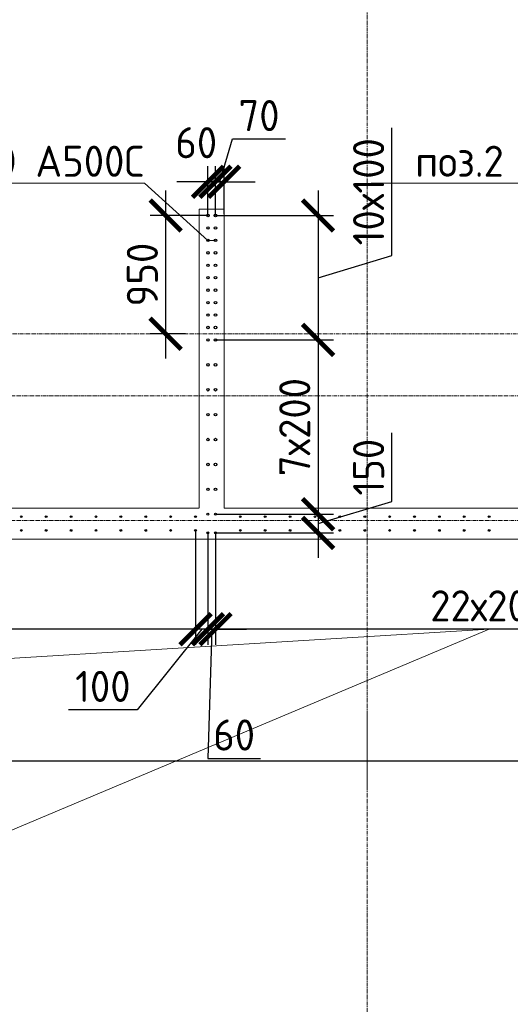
# Model space of a CAD drawing. Header units: millimetres. Extents: x -56135 to 1694203, y -446411 to -23139.
# Tile 208 of 256: x 971315 to 975258, y -132085 to -124177. Entities that reach past the tile are written whole.
import ezdxf
from ezdxf import colors
from ezdxf.entities.mleader import LeaderData, LeaderLine
from ezdxf.math import Vec2, Vec3

# ---------------------------------------------------------------- set-up
doc = ezdxf.new("R2010")
doc.units = ezdxf.units.MM
for name, pattern in [('01 Штриховая _4 мм_', [6, 3.5, -2.5]), ('______5', [1100, 800, -100, 100, -100]), ('HIDDEN2', [4.7625, 3.175, -1.5875]), ('осевая', [50.8, 31.75, -6.35, 6.35, -6.35])]:
    doc.linetypes.add(name, pattern=pattern)
for name, color, linetype, lineweight in [('0 Фундамент', 5, 'Continuous', 30), ('1 Стены', 3, 'Continuous', 30), ('Оси', 40, '______5', 18), ('подоснова', 151, 'Continuous', 5), ('РАЗМЕРЫ', 1, 'Continuous', 9), ('СТЕНЫ', 3, 'Continuous', 30)]:
    doc.layers.add(name, color=color, linetype=linetype, lineweight=lineweight)
doc.styles.add('GOST-2.304_Type-B', font='GOST_Common.ttf')
doc.dimstyles.new('СПДС', dxfattribs={"dimscale": 100, "dimtxt": 2.5, "dimasz": 2.5, "dimexe": 1.25, "dimexo": 0, "dimtad": 1, "dimdec": 0, "dimtxsty": 'GOST-2.304_Type-B', "dimblk": 'ARCHTICK', "dimcen": 2.5, "dimdle": 2, "dimadec": 0, "dimazin": 2, "dimtfac": 0.75, "dimtdec": 0, "dimtmove": 1, "dimatfit": 3, "dimfxl": 1, "dimtolj": 1, "dimarcsym": 1})

# ---------------------------------------------------------------- blocks, each defined once
blk = doc.blocks.new('оси 2.2-2.3')
at = {"layer": 'Оси', "color": 16, "linetype": 'осевая', "lineweight": 0, "transparency": 33554687}
for p, q in [((487804.9, -104267.9), (487804.9, -134893.5)), ((468653.8, -126895.4), (523707.4, -126895.4)), ((468076.3, -127395.4), (524372.9, -127395.4)), ((468076.3, -128395.4), (524372.9, -128395.4))]:
    blk.add_line(p, q, dxfattribs=at)
blk = doc.blocks.new('стены тп')
at = {"layer": '1 Стены', "color": 252, "linetype": 'HIDDEN2', "lineweight": 0, "true_color": 0x939598}
for p, q in [((874790.6, -206925.6), (874590.6, -206925.6)), ((874590.6, -206925.6), (874590.6, -209325.6)), ((874790.6, -209325.6), (874790.6, -206925.6)), ((874590.6, -209325.6), (866690.6, -209325.6)), ((879190.6, -209325.6), (874790.6, -209325.6)), ((872190.6, -209575.6), (881690.6, -209575.6)), ((875940.6, -211577.2), (875940.6, -210964.8)), ((875940.6, -211577.2), (875940.6, -210964.8))]:
    blk.add_line(p, q, dxfattribs=at)
blk = doc.blocks.new('_ArchTick')
at = {"color": 0, "linetype": 'ByBlock', "const_width": 0.15}
blk.add_lwpolyline([(-0.5, -0.5), (0.5, 0.5)], dxfattribs=at)
blk = doc.blocks.new('*D399')
at = {"layer": 'DEFPOINTS', "color": 0, "transparency": 16777216}
for p in [(972888.5, -125749.2), (972888.5, -126749.2), (973713, -126749.2)]:
    blk.add_point(p, dxfattribs=at)
at = {"layer": 'РАЗМЕРЫ', "color": 0, "lineweight": -2, "transparency": 16777216}
for p, q in [((974306.8, -126071), (974306.8, -125046)), ((973713, -125549.2), (973713, -126949.2)), ((972888.5, -125749.2), (973838, -125749.2)), ((973713, -126249.2), (974306.8, -126071)), ((972888.5, -126749.2), (973838, -126749.2))]:
    blk.add_line(p, q, dxfattribs=at)
at = {"layer": 'РАЗМЕРЫ', "color": 0, "lineweight": -2, "transparency": 16777216, "xscale": 250, "yscale": 250, "zscale": 250}
for p, rotation in [((973713, -125749.2), 90), ((973713, -126749.2), 270)]:
    blk.add_blockref('_ArchTick', p, dxfattribs=dict(at, rotation=rotation))
at = {"layer": 'РАЗМЕРЫ', "color": 0, "transparency": 16777216, "insert": (974119.3, -125558.5), "char_height": 250, "attachment_point": 5, "rotation": 90, "style": 'GOST-2.304_Type-B'}
blk.add_mtext('\\A1;10х100', dxfattribs=at)
blk = doc.blocks.new('*D400')
at = {"layer": 'DEFPOINTS', "color": 0, "transparency": 16777216}
for p in [(972888.5, -126749.2), (972888.4, -128149.2, -360), (973713, -128149.2)]:
    blk.add_point(p, dxfattribs=at)
at = {"layer": 'РАЗМЕРЫ', "color": 0, "lineweight": -2, "transparency": 16777216}
for p, q in [((973713, -126549.2), (973713, -128349.2)), ((972888.5, -126749.2), (973838, -126749.2)), ((972888.4, -128149.2), (973838, -128149.2))]:
    blk.add_line(p, q, dxfattribs=at)
at = {"layer": 'РАЗМЕРЫ', "color": 0, "lineweight": -2, "transparency": 16777216, "xscale": 250, "yscale": 250, "zscale": 250}
for p, rotation in [((973713, -126749.2), 90), ((973713, -128149.2), 270)]:
    blk.add_blockref('_ArchTick', p, dxfattribs=dict(at, rotation=rotation))
at = {"layer": 'РАЗМЕРЫ', "color": 0, "transparency": 16777216, "insert": (973525.5, -127449.2), "char_height": 250, "attachment_point": 5, "rotation": 90, "style": 'GOST-2.304_Type-B'}
blk.add_mtext('\\A1;7х200', dxfattribs=at)
blk = doc.blocks.new('*D401')
at = {"layer": 'DEFPOINTS', "color": 0, "transparency": 16777216}
for p in [(972888.5, -125478.2), (972888.5, -125749.2), (972958.2, -125739.3)]:
    blk.add_point(p, dxfattribs=at)
at = {"layer": 'РАЗМЕРЫ', "color": 0, "lineweight": -2, "transparency": 16777216}
for p, q in [((972923.3, -125478.2), (973026.5, -125134.4)), ((973026.5, -125134.4), (973450.3, -125134.4)), ((972888.5, -125749.2), (972888.5, -125353.2)), ((972958.2, -125739.3), (972958.2, -125353.2)), ((972888.5, -125478.2), (972638.5, -125478.2)), ((972958.2, -125478.2), (972888.5, -125478.2)), ((972958.2, -125478.2), (972888.5, -125478.2)), ((972958.2, -125478.2), (973208.2, -125478.2))]:
    blk.add_line(p, q, dxfattribs=at)
at = {"layer": 'РАЗМЕРЫ', "color": 0, "lineweight": -2, "transparency": 16777216, "xscale": 250, "yscale": 250, "zscale": 250}
blk.add_blockref('_ArchTick', (972888.5, -125478.2), dxfattribs=at)
at = {"layer": 'РАЗМЕРЫ', "color": 0, "lineweight": -2, "transparency": 16777216, "xscale": 250, "yscale": 250, "zscale": 250, "rotation": 180}
blk.add_blockref('_ArchTick', (972958.2, -125478.2), dxfattribs=at)
at = {"layer": 'РАЗМЕРЫ', "color": 0, "transparency": 16777216, "insert": (973238.4, -124946.9), "char_height": 250, "attachment_point": 5, "style": 'GOST-2.304_Type-B'}
blk.add_mtext('\\A1;70', dxfattribs=at)
blk = doc.blocks.new('*D402')
at = {"layer": 'DEFPOINTS', "color": 0, "transparency": 16777216}
for p in [(972828.2, -125478.2), (972888.5, -125660.6), (972828.2, -125749.2)]:
    blk.add_point(p, dxfattribs=at)
at = {"layer": 'РАЗМЕРЫ', "color": 0, "lineweight": -2, "transparency": 16777216}
for p, q in [((972828.2, -125749.2), (972828.2, -125353.2)), ((972888.5, -125660.6), (972888.5, -125353.2)), ((972828.2, -125478.2), (972578.2, -125478.2)), ((972888.5, -125478.2), (972828.2, -125478.2)), ((972888.5, -125478.2), (973138.5, -125478.2))]:
    blk.add_line(p, q, dxfattribs=at)
at = {"layer": 'РАЗМЕРЫ', "color": 0, "lineweight": -2, "transparency": 16777216, "xscale": 250, "yscale": 250, "zscale": 250}
blk.add_blockref('_ArchTick', (972828.2, -125478.2), dxfattribs=at)
at = {"layer": 'РАЗМЕРЫ', "color": 0, "lineweight": -2, "transparency": 16777216, "xscale": 250, "yscale": 250, "zscale": 250, "rotation": 180}
blk.add_blockref('_ArchTick', (972888.5, -125478.2), dxfattribs=at)
at = {"layer": 'РАЗМЕРЫ', "color": 0, "transparency": 16777216, "insert": (972734.1, -125164.5), "char_height": 250, "attachment_point": 5, "style": 'GOST-2.304_Type-B'}
blk.add_mtext('\\A1;60', dxfattribs=at)
blk = doc.blocks.new('*D403')
at = {"layer": 'DEFPOINTS', "color": 0, "transparency": 16777216}
for p in [(972888.4, -128149.2, -360), (972896.4, -128299.2, -360), (973713, -128299.2)]:
    blk.add_point(p, dxfattribs=at)
at = {"layer": 'РАЗМЕРЫ', "color": 0, "lineweight": -2, "transparency": 16777216}
for p, q in [((974306.8, -128046), (974306.8, -127496)), ((973713, -127949.2), (973713, -128499.2)), ((973713, -128224.2), (974306.8, -128046)), ((972888.4, -128149.2), (973838, -128149.2)), ((972896.4, -128299.2), (973838, -128299.2))]:
    blk.add_line(p, q, dxfattribs=at)
at = {"layer": 'РАЗМЕРЫ', "color": 0, "lineweight": -2, "transparency": 16777216, "xscale": 250, "yscale": 250, "zscale": 250}
for p, rotation in [((973713, -128149.2), 90), ((973713, -128299.2), 270)]:
    blk.add_blockref('_ArchTick', p, dxfattribs=dict(at, rotation=rotation))
at = {"layer": 'РАЗМЕРЫ', "color": 0, "transparency": 16777216, "insert": (974119.3, -127771), "char_height": 250, "attachment_point": 5, "rotation": 90, "style": 'GOST-2.304_Type-B'}
blk.add_mtext('\\A1;150', dxfattribs=at)
blk = doc.blocks.new('*D404')
at = {"layer": 'DEFPOINTS', "color": 0, "transparency": 16777216}
for p in [(972488.5, -125749.2), (972828.2, -125749.2), (972646.5, -126699.2)]:
    blk.add_point(p, dxfattribs=at)
at = {"layer": 'РАЗМЕРЫ', "color": 0, "lineweight": -2, "transparency": 16777216}
for p, q in [((972488.5, -126899.2), (972488.5, -125549.2)), ((972828.2, -125749.2), (972363.5, -125749.2)), ((972646.5, -126699.2), (972363.5, -126699.2))]:
    blk.add_line(p, q, dxfattribs=at)
at = {"layer": 'РАЗМЕРЫ', "color": 0, "lineweight": -2, "transparency": 16777216, "xscale": 250, "yscale": 250, "zscale": 250}
for p, rotation in [((972488.5, -125749.2), 90), ((972488.5, -126699.2), 270)]:
    blk.add_blockref('_ArchTick', p, dxfattribs=dict(at, rotation=rotation))
at = {"layer": 'РАЗМЕРЫ', "color": 0, "transparency": 16777216, "insert": (972301, -126224.2), "char_height": 250, "attachment_point": 5, "rotation": 90, "style": 'GOST-2.304_Type-B'}
blk.add_mtext('\\A1;950', dxfattribs=at)
blk = doc.blocks.new('_None')
blk = doc.blocks.new('*D593')
at = {"layer": 'DEFPOINTS', "color": 0, "transparency": 16777216}
for p in [(977288.1, -128279.2, -720), (972888.4, -128421.8), (972888.4, -129072.5)]:
    blk.add_point(p, dxfattribs=at)
at = {"layer": 'РАЗМЕРЫ', "color": 0, "lineweight": -2, "transparency": 16777216}
for p, q in [((977288.1, -128279.2), (977288.1, -129197.5)), ((972888.4, -128421.8), (972888.4, -129197.5)), ((977488.1, -129072.5), (972688.4, -129072.5))]:
    blk.add_line(p, q, dxfattribs=at)
at = {"layer": 'РАЗМЕРЫ', "color": 0, "lineweight": -2, "transparency": 16777216, "xscale": 250, "yscale": 250, "zscale": 250, "rotation": 180}
blk.add_blockref('_ArchTick', (972888.4, -129072.5), dxfattribs=at)
at = {"layer": 'РАЗМЕРЫ', "color": 0, "lineweight": -2, "transparency": 16777216, "xscale": 250, "yscale": 250, "zscale": 250}
blk.add_blockref('_ArchTick', (977288.1, -129072.5), dxfattribs=at)
at = {"layer": 'РАЗМЕРЫ', "color": 0, "transparency": 16777216, "insert": (975088.2, -128885), "char_height": 250, "attachment_point": 5, "style": 'GOST-2.304_Type-B'}
blk.add_mtext('\\A1;22х200', dxfattribs=at)
blk = doc.blocks.new('*D594')
at = {"layer": 'DEFPOINTS', "color": 0, "transparency": 16777216}
for p in [(972828.1, -128299.2, -360), (972888.4, -128299.2, -360), (972828.1, -129072.5)]:
    blk.add_point(p, dxfattribs=at)
at = {"layer": 'РАЗМЕРЫ', "color": 0, "lineweight": -2, "transparency": 16777216}
for p, q in [((972828.1, -128299.2), (972828.1, -129197.5)), ((972888.4, -128299.2), (972888.4, -129197.5)), ((972828.1, -129072.5), (972578.1, -129072.5)), ((972858.2, -129072.5), (972825.9, -130109.8)), ((972888.4, -129072.5), (972828.1, -129072.5)), ((972888.4, -129072.5), (972828.1, -129072.5)), ((972888.4, -129072.5), (973138.4, -129072.5)), ((972825.9, -130109.8), (973250.9, -130109.8))]:
    blk.add_line(p, q, dxfattribs=at)
at = {"layer": 'РАЗМЕРЫ', "color": 0, "lineweight": -2, "transparency": 16777216, "xscale": 250, "yscale": 250, "zscale": 250}
blk.add_blockref('_ArchTick', (972828.1, -129072.5), dxfattribs=at)
at = {"layer": 'РАЗМЕРЫ', "color": 0, "lineweight": -2, "transparency": 16777216, "xscale": 250, "yscale": 250, "zscale": 250, "rotation": 180}
blk.add_blockref('_ArchTick', (972888.4, -129072.5), dxfattribs=at)
at = {"layer": 'РАЗМЕРЫ', "color": 0, "transparency": 16777216, "insert": (973038.4, -129922.3), "char_height": 250, "attachment_point": 5, "style": 'GOST-2.304_Type-B'}
blk.add_mtext('\\A1;60', dxfattribs=at)
blk = doc.blocks.new('*D595')
at = {"layer": 'DEFPOINTS', "color": 0, "transparency": 16777216}
for p in [(972728.1, -128279.2, -720), (972828.1, -128299.2, -360), (972728.1, -129072.5)]:
    blk.add_point(p, dxfattribs=at)
at = {"layer": 'РАЗМЕРЫ', "color": 0, "lineweight": -2, "transparency": 16777216}
for p, q in [((972728.1, -128279.2), (972728.1, -129197.5)), ((972828.1, -128299.2), (972828.1, -129197.5)), ((972778.1, -129072.5), (972258.5, -129719.3)), ((972728.1, -129072.5), (972478.1, -129072.5)), ((972828.1, -129072.5), (972728.1, -129072.5)), ((972828.1, -129072.5), (972728.1, -129072.5)), ((972828.1, -129072.5), (973078.1, -129072.5)), ((972258.5, -129719.3), (971708.5, -129719.3))]:
    blk.add_line(p, q, dxfattribs=at)
at = {"layer": 'РАЗМЕРЫ', "color": 0, "lineweight": -2, "transparency": 16777216, "xscale": 250, "yscale": 250, "zscale": 250}
blk.add_blockref('_ArchTick', (972728.1, -129072.5), dxfattribs=at)
at = {"layer": 'РАЗМЕРЫ', "color": 0, "lineweight": -2, "transparency": 16777216, "xscale": 250, "yscale": 250, "zscale": 250, "rotation": 180}
blk.add_blockref('_ArchTick', (972828.1, -129072.5), dxfattribs=at)
at = {"layer": 'РАЗМЕРЫ', "color": 0, "transparency": 16777216, "insert": (971983.5, -129531.8), "char_height": 250, "attachment_point": 5, "style": 'GOST-2.304_Type-B'}
blk.add_mtext('\\A1;100', dxfattribs=at)
blk = doc.blocks.new('*D596')
at = {"layer": 'DEFPOINTS', "color": 0, "transparency": 16777216}
for p in [(964928.1, -128279.2, -720), (972728.1, -128279.2, -720), (964928.1, -129072.5)]:
    blk.add_point(p, dxfattribs=at)
at = {"layer": 'РАЗМЕРЫ', "color": 0, "lineweight": -2, "transparency": 16777216}
for p, q in [((964928.1, -128279.2), (964928.1, -129197.5)), ((972728.1, -128279.2), (972728.1, -129197.5)), ((972928.1, -129072.5), (964728.1, -129072.5))]:
    blk.add_line(p, q, dxfattribs=at)
at = {"layer": 'РАЗМЕРЫ', "color": 0, "lineweight": -2, "transparency": 16777216, "xscale": 250, "yscale": 250, "zscale": 250, "rotation": 180}
blk.add_blockref('_ArchTick', (964928.1, -129072.5), dxfattribs=at)
at = {"layer": 'РАЗМЕРЫ', "color": 0, "lineweight": -2, "transparency": 16777216, "xscale": 250, "yscale": 250, "zscale": 250}
blk.add_blockref('_ArchTick', (972728.1, -129072.5), dxfattribs=at)
at = {"layer": 'РАЗМЕРЫ', "color": 0, "transparency": 16777216, "insert": (968828.1, -128885), "char_height": 250, "attachment_point": 5, "style": 'GOST-2.304_Type-B'}
blk.add_mtext('\\A1;39х200', dxfattribs=at)
blk = doc.blocks.new('стены  тп')
at = {"layer": 'СТЕНЫ', "color": 251, "linetype": '01 Штриховая _4 мм_', "lineweight": 0, "true_color": 0x636466}
for p, q in [((554912.3, -336025.7, 3100), (554712.3, -336025.7, 3100)), ((554712.3, -336025.7, 3100), (554712.3, -338425.7, 3100)), ((554912.3, -338425.7, 3100), (554912.3, -336025.7, 3100)), ((554712.3, -338425.7, 3100), (546812.3, -338425.7, 3100)), ((559312.3, -338425.7, 3100), (554912.3, -338425.7, 3100)), ((552312.3, -338675.7, 3100), (561812.3, -338675.7, 3100))]:
    blk.add_line(p, q, dxfattribs=at)

msp = doc.modelspace()

# ---------------------------------------------------------------- linework, layer by layer
at = {"layer": '0 Фундамент'}
msp.add_lwpolyline([(960458, -105949.2), (960458, -130129.2), (967808, -130129.2), (967808, -130129.2), (980308, -130129.2), (980308, -130129.2), (982658, -130129.2), (982658, -130129.2), (1008108, -130129.2), (1008108, -126049.2), (1009588, -126049.2), (1009588, -117449.2), (1008108, -117449.2), (1008108, -105949.2), (960458, -105949.2)], dxfattribs=at)
at = {"layer": 'РАЗМЕРЫ', "color": 6, "linetype": 'Continuous', "lineweight": 30}
for centre, radius in [((972828.2, -125749.2), 10), ((972888.5, -125749.2), 10), ((972828.2, -125849.2), 10), ((972888.5, -125849.2), 10), ((972828.2, -125949.2), 10), ((972888.5, -125949.2), 10), ((972828.2, -126049.2), 10), ((972888.5, -126049.2), 10), ((972828.2, -126149.2), 10), ((972888.5, -126149.2), 10), ((972828.2, -126249.2), 10), ((972888.5, -126249.2), 10), ((972828.2, -126349.2), 10), ((972888.5, -126349.2), 10), ((972828.2, -126449.2), 10), ((972888.5, -126449.2), 10), ((972828.2, -126549.2), 10), ((972888.5, -126549.2), 10), ((972828.2, -126649.2), 10), ((972888.5, -126649.2), 10), ((972828.2, -126749.2), 10), ((972888.5, -126749.2), 10), ((972828.2, -126949.2), 10), ((972888.5, -126949.2), 10), ((972828.2, -127149.2), 10), ((972888.5, -127149.2), 10), ((972828.2, -127349.2), 10), ((972888.5, -127349.2), 10), ((972828.2, -127549.2), 10), ((972888.5, -127549.2), 10), ((972828.2, -127749.2), 10), ((972888.5, -127749.2), 10), ((972828.2, -127949.2), 10), ((972888.5, -127949.2), 10), ((972828.1, -128149.2, -360), 8), ((972888.4, -128149.2, -360), 8), ((972828.1, -128299.2, -360), 8), ((972888.4, -128299.2, -360), 8)]:
    msp.add_circle(centre, radius, dxfattribs=at)
at = {"layer": 'РАЗМЕРЫ', "color": 8, "linetype": 'Continuous', "lineweight": 30}
for centre in [(971328.1, -128168.8, -720), (971528.1, -128168.8, -720), (971728.1, -128168.8, -720), (971928.1, -128168.8, -720), (972128.1, -128168.8, -720), (972328.1, -128168.8, -720), (972528.1, -128168.8, -720), (972728.1, -128168.8, -720), (973088.1, -128168.8, -720), (973288.1, -128168.8, -720), (973488.1, -128168.8, -720), (973688.1, -128168.8, -720), (973888.1, -128168.8, -720), (974088.1, -128168.8, -720), (974288.1, -128168.8, -720), (974488.1, -128168.8, -720), (974688.1, -128168.8, -720), (974888.1, -128168.8, -720), (975088.1, -128168.8, -720), (971328.1, -128279.2, -720), (971528.1, -128279.2, -720), (971728.1, -128279.2, -720), (971928.1, -128279.2, -720), (972128.1, -128279.2, -720), (972328.1, -128279.2, -720), (972528.1, -128279.2, -720), (972728.1, -128279.2, -720), (973088.1, -128279.2, -720), (973288.1, -128279.2, -720), (973488.1, -128279.2, -720), (973688.1, -128279.2, -720), (973888.1, -128279.2, -720), (974088.1, -128279.2, -720), (974288.1, -128279.2, -720), (974488.1, -128279.2, -720), (974688.1, -128279.2, -720), (974888.1, -128279.2, -720), (975088.1, -128279.2, -720)]:
    msp.add_circle(centre, 7, dxfattribs=at)

# ---------------------------------------------------------------- block references
at = {"layer": 'РАЗМЕРЫ', "color": 1}
for name, p in [('оси 2.2-2.3', (486303.3, 196.2)), ('стены тп', (98167.6, 81226.5))]:
    msp.add_blockref(name, p, dxfattribs=at)
at = {"layer": 'РАЗМЕРЫ'}
msp.add_blockref('стены  тп', (418045.9, 210326.6, -3100), dxfattribs=at)

# ---------------------------------------------------------------- dimensions: what is measured, and where the dimension line sits
at = {"layer": 'РАЗМЕРЫ', "color": 1}
dim = msp.add_linear_dim(base=(972888.5, -125478.2), p1=(972958.2, -125739.3), p2=(972888.5, -125749.2), dimstyle='СПДС', dxfattribs=at)
dim.commit()
dim.dimension.update_dxf_attribs({"geometry": '*D401', "text_midpoint": (973089, -124946.9)})
for base, p1, p2, picture, middle in [((972828.2, -125478.2), (972888.5, -125660.6), (972828.2, -125749.2), '*D402', (972734.1, -125352)), ((972728.1, -129072.5), (972828.1, -128299.2, -360), (972728.1, -128279.2, -720), '*D595', (972196, -129719.3)), ((972828.1, -129072.5), (972888.4, -128299.2, -360), (972828.1, -128299.2, -360), '*D594', (972888.4, -130109.8))]:
    dim = msp.add_linear_dim(base=base, p1=p1, p2=p2, dimstyle='СПДС', dxfattribs=at)
    dim.commit()
    dim.dimension.update_dxf_attribs({"geometry": picture, "text_midpoint": middle, "dimtype": 160})
for base, p1, p2, text, picture, middle in [((973713, -126749.2), (972888.5, -125749.2), (972888.5, -126749.2), '10х100', '*D399', (974119.3, -126008.5)), ((973713, -128149.2), (972888.5, -126749.2), (972888.4, -128149.2, -360), '7х200', '*D400', (973525.5, -127449.2))]:
    dim = msp.add_linear_dim(base=base, p1=p1, p2=p2, angle=90, text=text, dimstyle='СПДС', dxfattribs=at)
    dim.commit()
    dim.dimension.update_dxf_attribs({"geometry": picture, "text_midpoint": middle})
for base, p1, p2, picture, middle in [((972488.5, -125749.2), (972646.5, -126699.2), (972828.2, -125749.2), '*D404', (972301, -126224.2)), ((973713, -128299.2), (972888.4, -128149.2, -360), (972896.4, -128299.2, -360), '*D403', (974119.3, -127983.5))]:
    dim = msp.add_linear_dim(base=base, p1=p1, p2=p2, angle=90, dimstyle='СПДС', dxfattribs=at)
    dim.commit()
    dim.dimension.update_dxf_attribs({"geometry": picture, "text_midpoint": middle})
for base, p1, p2, text, picture, middle in [((964928.1, -129072.5), (972728.1, -128279.2, -720), (964928.1, -128279.2, -720), '39х200', '*D596', (968828.1, -128885)), ((972888.4, -129072.5), (977288.1, -128279.2, -720), (972888.4, -128421.8), '22х200', '*D593', (975088.2, -128885))]:
    dim = msp.add_linear_dim(base=base, p1=p1, p2=p2, text=text, dimstyle='СПДС', dxfattribs=at)
    dim.commit()
    dim.dimension.update_dxf_attribs({"geometry": picture, "text_midpoint": middle})

# ---------------------------------------------------------------- leaders
at = {"layer": 'подоснова', "color": 4, "ltscale": 0.3}
ml = msp.add_multileader_mtext('Standard', dxfattribs=at)
ml.set_content('{\\C2;поз.2 %%C20 А500С }', color=4, style='GOST-2.304_Type-B')
ml.set_leader_properties(color=256, linetype='ByLayer', lineweight=15)
ml.set_arrow_properties(name='NONE')
ml.build(insert=Vec2(0, 0))
ml.multileader.update_dxf_attribs({"text_left_attachment_type": 6, "text_right_attachment_type": 6, "dogleg_length": 0.1, "arrow_head_size": 18})
ctx = ml.context
ctx.base_point, ctx.char_height, ctx.arrow_head_size, ctx.landing_gap_size, ctx.plane_origin = Vec3(969893.4, -125488.5), 250, 18, 20, Vec3(977387.9, -124527.6)
ctx.left_attachment, ctx.right_attachment, ctx.text_align_type = 6, 6, 1
notes = []
notes.append((ctx, [(0, (1, 1, 0), (972317.2, -125488.5), (-1, 0), 0.1, [(1, [(972888.5, -125949.2), (972828.2, -125949.2)], 0, [])])]))
ctx.mtext.insert, ctx.mtext.width, ctx.mtext.alignment, ctx.mtext.flow_direction = Vec3(971105.3, -125188.5), 4075.871, 2, 5
ml = msp.add_multileader_mtext('Standard', dxfattribs=at)
ml.set_content('{\\C2;поз.2 %%C20 А500С }', color=4, style='GOST-2.304_Type-B')
ml.set_leader_properties(color=256, linetype='ByLayer', lineweight=15)
ml.set_arrow_properties(name='NONE')
ml.build(insert=Vec2(0, 0))
ml.multileader.update_dxf_attribs({"text_left_attachment_type": 6, "text_right_attachment_type": 6, "dogleg_length": 0.1, "arrow_head_size": 18})
ctx = ml.context
ctx.base_point, ctx.char_height, ctx.arrow_head_size, ctx.landing_gap_size, ctx.plane_origin = Vec3(974493.4, -125488.5), 250, 18, 20, Vec3(981987.9, -124527.6)
ctx.left_attachment, ctx.right_attachment, ctx.text_align_type = 6, 6, 1
notes.append((ctx, [(0, (1, 1, 0), (976917.2, -125488.5), (-1, 0), 0.1, [(1, [(977488.5, -125949.2), (977428.2, -125949.2)], 0, [])])]))
ctx.mtext.insert, ctx.mtext.width, ctx.mtext.alignment, ctx.mtext.flow_direction = Vec3(975705.3, -125188.5), 4075.871, 2, 5
ml = msp.add_multileader_mtext('Standard', dxfattribs=at)
ml.set_content('{\\C2;поз.5 %%C12 А500С }', color=4, style='GOST-2.304_Type-B')
ml.set_leader_properties(color=256, linetype='ByLayer', lineweight=15)
ml.set_arrow_properties(name='NONE')
ml.build(insert=Vec2(0, 0))
ml.multileader.update_dxf_attribs({"text_left_attachment_type": 6, "text_right_attachment_type": 6, "dogleg_length": 0.1, "arrow_head_size": 18})
ctx = ml.context
ctx.base_point, ctx.char_height, ctx.arrow_head_size, ctx.landing_gap_size, ctx.plane_origin = Vec3(966105.1, -131853.5), 250, 18, 20, Vec3(977240.7, -131491)
ctx.left_attachment, ctx.right_attachment, ctx.text_align_type = 6, 6, 1
notes.append((ctx, [(0, (1, 1, 0), (968478.9, -131853.5), (-1, 0), 0.1, [(1, [(965910.9, -130767.3), (962108.2, -128927.5)], 0, []), (4, [(968120.3, -129072.5), (970715.4, -129339.2), (975088.2, -129072.5)], 0, [])])]))
ctx.mtext.insert, ctx.mtext.width, ctx.mtext.alignment, ctx.mtext.flow_direction = Vec3(967292, -131553.5), 4075.871, 2, 5
for ctx, leaders in notes:
    for number, flags, end, landing, length, lines in leaders:
        leader = LeaderData()
        leader.index, (leader.has_last_leader_line, leader.has_dogleg_vector, leader.attachment_direction) = number, flags
        leader.last_leader_point, leader.dogleg_vector, leader.dogleg_length = Vec3(end), Vec3(landing), length
        for number, points, colour, breaks in lines:
            line = LeaderLine()
            line.index, line.vertices, line.color, line.breaks = number, Vec3.list(points), colors.encode_raw_color(colour), breaks
            leader.lines.append(line)
        ctx.leaders.append(leader)

doc.saveas('drawing.dxf')
